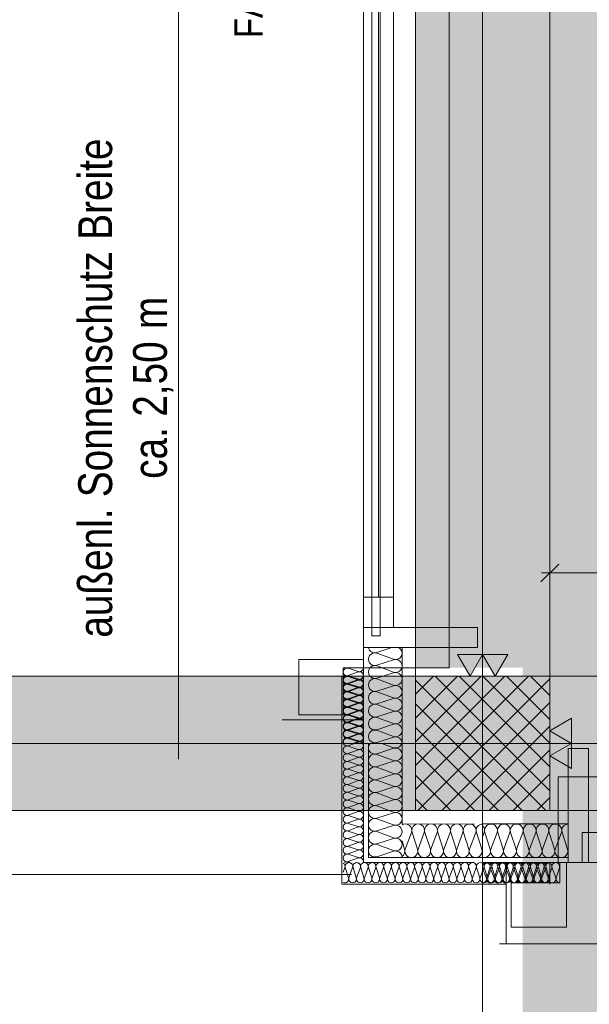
# Model space of a CAD drawing. Extents: x -620 to 300, y 62 to 1162.
# Tile 20 of 256: x 12 to 46, y 204 to 263. Entities that reach past the tile are written whole.
import ezdxf
from ezdxf.lldxf.tags import DXFTag

# ---------------------------------------------------------------- set-up
doc = ezdxf.new("R2010")
doc.units = 0
doc.layers.get('0').update_dxf_attribs({"lineweight": 13})
for name, color, linetype, lineweight, true_color in [('30 -33 Aussenwände- 3 Aussenstützen', 7, 'Continuous', 50, 0x0000dd), ('30 -33 Aussenwände- 7 Fassade_ Elemente', 7, 'Continuous', 9, 0x00aacc), ('30 -34 Innenwände- 2 nichttragend', 7, 'Continuous', 18, 0xff7fe6), ('30 -35 Decken- 1 Konstruktion-Träger- Stahlbeton', 7, 'Continuous', 13, 0x33aa00), ('70 -72 Beschriftung- 1 Beschriftung allgemein', 7, 'Continuous', 9, 0xff6633), ('70 -72 Beschriftung- 2 Beschriftung Bauteile', 7, 'Continuous', 9, 0x9999ff), ('70 -76 Bemaßung- 2 Allgemein', 9, 'Continuous', 5, 0x808080), ('iwb_Layout BA_Markierung', 7, 'Continuous', 9, 0xbadcdc), ('iwb_Schraffur_Unterzug', 7, 'Continuous', 5, 0xffffcc)]:
    doc.layers.add(name, color=color, linetype=linetype, lineweight=lineweight, true_color=true_color)
doc.layers.add('30 -33 Aussenwände- 8 Sonnenschutz', color=7, linetype='Continuous', lineweight=9)
doc.layers.add('70 -71 Achsen- 1 Gebäudeachsen', color=7, linetype='STRICHPUNKT2-A06G94XR8I', lineweight=18)
doc.styles.get("Standard").update_dxf_attribs({"font": 'ARIALN.TTF'})
tags = doc.linetypes.add('fein_strichliert-A06G94XS8I', pattern=[4, 1, -2, 1]).pattern_tags.tags
tags[8:9] = [DXFTag(74, 4), DXFTag(75, 0), DXFTag(340, '0'), DXFTag(46, 0.0), DXFTag(50, 0.0), DXFTag(44, 0.0), DXFTag(45, 0.0)]
tags[6:7] = [DXFTag(74, 4), DXFTag(75, 0), DXFTag(340, '0'), DXFTag(46, 0.0), DXFTag(50, 0.0), DXFTag(44, 0.0), DXFTag(45, 0.0)]
tags[4:5] = [DXFTag(74, 4), DXFTag(75, 0), DXFTag(340, '0'), DXFTag(46, 0.0), DXFTag(50, 0.0), DXFTag(44, 0.0), DXFTag(45, 0.0)]
tags = doc.linetypes.add('STRICHPUNKT2-A06G94XR8I', pattern=[12.7, 6.35, -3.175, 0, -3.175]).pattern_tags.tags
tags[10:11] = [DXFTag(74, 4), DXFTag(75, 0), DXFTag(340, '0'), DXFTag(46, 0.0), DXFTag(50, 0.0), DXFTag(44, 0.0), DXFTag(45, 0.0)]
tags[8:9] = [DXFTag(74, 4), DXFTag(75, 0), DXFTag(340, '0'), DXFTag(46, 0.0), DXFTag(50, 0.0), DXFTag(44, 0.0), DXFTag(45, 0.0)]
tags[6:7] = [DXFTag(74, 4), DXFTag(75, 0), DXFTag(340, '0'), DXFTag(46, 0.0), DXFTag(50, 0.0), DXFTag(44, 0.0), DXFTag(45, 0.0)]
tags[4:5] = [DXFTag(74, 4), DXFTag(75, 0), DXFTag(340, '0'), DXFTag(46, 0.0), DXFTag(50, 0.0), DXFTag(44, 0.0), DXFTag(45, 0.0)]

# ---------------------------------------------------------------- blocks, each defined once
blk = doc.blocks.new('Polygon-A06G94XL8I')
at = {"color": 0, "linetype": 'ByBlock', "lineweight": -2, "ltscale": 0.13}
blk.add_solid([(41.831, 86.61), (41.664, 1083.814), (76.501, 86.518), (76.501, 1083.814)], dxfattribs=at)
blk = doc.blocks.new('Referenz-A06G94XT8I')
at = {"layer": '30 -33 Aussenwände- 3 Aussenstützen', "color": 0, "lineweight": -2}
for p, q in [((35.42, 222.374), (36.5, 223.453)), ((35.42, 220.96), (37.914, 223.453)), ((35.42, 219.546), (39.328, 223.453)), ((35.42, 218.132), (40.742, 223.453)), ((35.42, 216.717), (42.157, 223.453)), ((35.571, 215.453), (43.42, 223.303)), ((36.604, 223.453), (43.42, 216.637)), ((38.018, 223.453), (43.42, 218.051)), ((39.433, 223.453), (43.42, 219.466)), ((40.847, 223.453), (43.42, 220.88)), ((42.261, 223.453), (43.42, 222.294)), ((35.42, 223.223), (43.19, 215.453)), ((35.42, 221.809), (41.776, 215.453)), ((36.985, 215.453), (43.42, 221.889)), ((35.42, 220.395), (40.362, 215.453)), ((38.399, 215.453), (43.42, 220.475)), ((39.42, 220.453), (39.42, 218.453)), ((38.42, 219.453), (40.42, 219.453)), ((35.42, 218.98), (38.947, 215.453)), ((39.813, 215.453), (43.42, 219.06)), ((35.42, 217.566), (37.533, 215.453)), ((41.228, 215.453), (43.42, 217.646)), ((35.42, 216.152), (36.119, 215.453)), ((42.642, 215.453), (43.42, 216.232))]:
    blk.add_line(p, q, dxfattribs=at)
at = {"layer": '30 -33 Aussenwände- 3 Aussenstützen', "color": 0, "linetype": 'Continuous', "lineweight": -2, "ltscale": 0.13}
for p, q in [((43.42, 223.453), (35.42, 223.453)), ((35.42, 223.453), (35.42, 215.453)), ((43.42, 215.453), (43.42, 223.453)), ((35.42, 215.453), (43.42, 215.453))]:
    blk.add_line(p, q, dxfattribs=at)
at = {"layer": '30 -33 Aussenwände- 7 Fassade_ Elemente', "color": 0, "linetype": 'Continuous', "lineweight": -2, "ltscale": 0.13}
for p, q in [((32.32, 226.353), (32.32, 270.753)), ((34.12, 270.753), (34.12, 226.353)), ((33.22, 228.153), (33.22, 269.553)), ((32.32, 226.353), (32.32, 228.153)), ((32.32, 228.153), (34.12, 228.153)), ((34.12, 228.153), (34.12, 226.353)), ((32.32, 225.153), (32.32, 226.353)), ((32.32, 226.353), (39.12, 226.353)), ((34.12, 226.353), (32.32, 226.353)), ((34.12, 226.353), (32.32, 226.353)), ((39.12, 226.353), (39.12, 225.153)), ((32.32, 225.153), (34.62, 225.153)), ((39.12, 225.153), (32.32, 225.153)), ((32.32, 219.453), (32.32, 225.153)), ((34.021, 225.153), (33.12, 224.864)), ((34.62, 225.153), (34.62, 219.453)), ((28.48, 221.153), (28.48, 224.453)), ((28.48, 224.453), (32.32, 224.453)), ((32.32, 224.453), (32.32, 223.953)), ((33.12, 224.827), (34.12, 224.457)), ((32.32, 223.953), (31.12, 223.953)), ((31.12, 223.953), (31.12, 221.153)), ((32.02, 223.732), (31.42, 223.924)), ((34.12, 224.419), (33.12, 224.098)), ((33.12, 224.06), (34.12, 223.691)), ((31.04, 211.073), (31.04, 223.453)), ((31.04, 223.453), (32.32, 223.453)), ((31.04, 223.453), (32.32, 223.453)), ((31.42, 223.487), (32.02, 223.709)), ((32.021, 223.272), (31.42, 223.464)), ((32.02, 223.232), (31.42, 223.424)), ((34.12, 223.653), (33.12, 223.332)), ((33.12, 223.294), (34.12, 222.925)), ((31.42, 222.987), (32.02, 223.209)), ((32.02, 222.772), (31.42, 222.965)), ((32.02, 222.772), (31.42, 222.965)), ((31.42, 222.528), (32.02, 222.75)), ((31.42, 222.528), (32.02, 222.75)), ((31.421, 223.027), (32.021, 223.249)), ((32.021, 222.812), (31.421, 223.005)), ((31.421, 222.568), (32.021, 222.79)), ((34.12, 222.887), (33.12, 222.566)), ((32.02, 222.312), (31.42, 222.505)), ((31.42, 222.068), (32.02, 222.29)), ((32.021, 222.353), (31.421, 222.545)), ((31.422, 222.108), (32.021, 222.33)), ((33.12, 222.528), (34.12, 222.159)), ((34.12, 222.121), (33.12, 221.8)), ((32.02, 221.853), (31.42, 222.046)), ((31.42, 221.608), (32.02, 221.83)), ((32.02, 221.393), (31.42, 221.586)), ((32.022, 221.893), (31.422, 222.085)), ((31.422, 221.648), (32.022, 221.871)), ((32.022, 221.433), (31.422, 221.626)), ((33.12, 221.762), (34.12, 221.393)), ((31.12, 221.153), (28.48, 221.153)), ((31.42, 221.149), (32.02, 221.371)), ((32.02, 220.934), (31.42, 221.126)), ((31.422, 221.189), (32.022, 221.411)), ((32.022, 220.974), (31.422, 221.166)), ((31.423, 220.729), (32.022, 220.951)), ((34.12, 221.355), (33.12, 221.034)), ((33.12, 220.996), (34.12, 220.627)), ((32.32, 220.853), (27.48, 220.853)), ((31.42, 220.689), (32.02, 220.911)), ((32.02, 220.474), (31.42, 220.667)), ((31.42, 220.23), (32.02, 220.451)), ((32.023, 220.514), (31.423, 220.707)), ((31.423, 220.269), (32.023, 220.492)), ((34.12, 220.589), (33.12, 220.268)), ((39.42, 218.453), (39.42, 220.453)), ((39.42, 218.453), (39.42, 220.453)), ((32.02, 220.014), (31.42, 220.207)), ((31.42, 219.77), (32.02, 219.992)), ((32.023, 220.055), (31.423, 220.247)), ((31.423, 219.81), (32.023, 220.032)), ((32.023, 219.595), (31.423, 219.787)), ((33.12, 220.23), (34.12, 219.861)), ((34.12, 219.823), (33.12, 219.502)), ((32.02, 219.555), (31.42, 219.747)), ((31.42, 219.31), (32.02, 219.532)), ((32.02, 219.095), (31.42, 219.288)), ((32.023, 219.572), (31.702, 219.453)), ((32.32, 212.358), (32.32, 219.453)), ((32.62, 212.658), (32.62, 219.453)), ((34.12, 219.196), (33.425, 219.453)), ((34.62, 214.657), (34.62, 219.453)), ((38.42, 219.453), (40.42, 219.453)), ((38.42, 219.453), (40.42, 219.453)), ((31.42, 218.851), (32.02, 219.072)), ((32.02, 218.635), (31.42, 218.828)), ((31.42, 218.391), (32.02, 218.613)), ((34.12, 219.159), (33.12, 218.837)), ((33.12, 218.8), (34.12, 218.43)), ((44.52, 212.353), (44.52, 219.153)), ((44.52, 219.153), (45.72, 219.153)), ((45.72, 219.153), (45.72, 212.353)), ((32.02, 218.176), (31.42, 218.369)), ((31.42, 217.931), (32.02, 218.153)), ((34.12, 218.393), (33.12, 218.071)), ((34.12, 218.393), (33.12, 218.071)), ((33.12, 218.034), (34.12, 217.664)), ((33.12, 218.034), (34.12, 217.664)), ((32.02, 217.716), (31.42, 217.909)), ((31.42, 217.472), (32.02, 217.694)), ((32.02, 217.256), (31.42, 217.449)), ((34.12, 217.627), (33.12, 217.305)), ((34.12, 217.627), (33.12, 217.305)), ((31.42, 217.012), (32.02, 217.234)), ((32.02, 216.797), (31.42, 216.99)), ((33.12, 217.268), (34.12, 216.898)), ((34.12, 216.861), (33.12, 216.539)), ((31.42, 216.553), (32.02, 216.774)), ((32.02, 216.337), (31.42, 216.53)), ((31.42, 216.093), (32.02, 216.315)), ((33.12, 216.502), (34.12, 216.132)), ((32.02, 215.878), (31.42, 216.07)), ((31.42, 215.633), (32.02, 215.855)), ((34.12, 216.095), (33.12, 215.773)), ((33.12, 215.736), (34.12, 215.366)), ((32.02, 215.418), (31.42, 215.611)), ((31.42, 215.174), (32.02, 215.395)), ((32.02, 214.958), (31.42, 215.151)), ((34.12, 215.328), (33.12, 215.007)), ((31.42, 214.714), (32.02, 214.936)), ((32.02, 214.499), (31.42, 214.691)), ((33.12, 214.97), (34.12, 214.6)), ((34.12, 214.562), (33.12, 214.241)), ((38.92, 214.653), (34.62, 214.657)), ((44.52, 214.657), (39.42, 214.657)), ((44.52, 212.353), (44.52, 214.657)), ((31.42, 214.254), (32.02, 214.476)), ((32.02, 214.039), (31.42, 214.232)), ((31.42, 213.795), (32.02, 214.017)), ((33.12, 214.204), (34.12, 213.834)), ((33.12, 214.204), (34.12, 213.834)), ((34.813, 213.157), (35.183, 214.156)), ((35.221, 214.156), (35.542, 213.156)), ((35.579, 213.156), (35.949, 214.156)), ((35.987, 214.156), (36.308, 213.155)), ((35.987, 214.156), (36.308, 213.155)), ((36.345, 213.155), (36.716, 214.155)), ((36.345, 213.155), (36.716, 214.155)), ((36.753, 214.155), (37.074, 213.155)), ((36.753, 214.155), (37.074, 213.155)), ((37.111, 213.155), (37.482, 214.155)), ((37.519, 214.155), (37.84, 213.154)), ((37.877, 213.154), (38.248, 214.154)), ((37.877, 213.154), (38.248, 214.154)), ((38.285, 214.154), (38.606, 213.154)), ((38.285, 214.154), (38.606, 213.154)), ((38.643, 213.154), (39.014, 214.153)), ((39.051, 214.153), (39.372, 213.153)), ((39.517, 214.153), (39.42, 213.892)), ((39.554, 214.153), (39.876, 213.153)), ((39.913, 213.153), (40.283, 214.153)), ((40.321, 214.153), (40.642, 213.153)), ((40.679, 213.153), (41.049, 214.153)), ((41.087, 214.153), (41.408, 213.153)), ((41.445, 213.153), (41.815, 214.153)), ((41.853, 214.153), (42.174, 213.153)), ((42.212, 213.153), (42.581, 214.153)), ((42.619, 214.153), (42.94, 213.153)), ((42.978, 213.153), (43.347, 214.153)), ((43.385, 214.153), (43.706, 213.153)), ((43.744, 213.153), (44.113, 214.153)), ((44.151, 214.153), (44.472, 213.153)), ((45.347, 212.353), (45.347, 214.153)), ((45.347, 214.153), (47.15, 214.153)), ((32.02, 213.579), (31.42, 213.772)), ((32.02, 213.579), (31.42, 213.772)), ((31.42, 213.335), (32.02, 213.557)), ((31.42, 213.335), (32.02, 213.557)), ((34.12, 213.796), (33.12, 213.475)), ((34.12, 213.796), (33.12, 213.475)), ((33.12, 213.437), (34.12, 213.068)), ((34.62, 213.643), (34.775, 213.157)), ((32.02, 213.12), (31.42, 213.313)), ((32.02, 213.12), (31.42, 213.313)), ((31.42, 212.875), (32.02, 213.097)), ((32.02, 212.66), (31.42, 212.853)), ((34.12, 213.03), (33.12, 212.709)), ((31.42, 212.416), (32.02, 212.638)), ((31.544, 212.353), (31.42, 212.393)), ((38.919, 212.353), (32.32, 212.358)), ((38.919, 212.653), (32.62, 212.658)), ((38.92, 212.653), (44.52, 212.653)), ((39.42, 212.353), (44.52, 212.353)), ((40.82, 212.353), (40.82, 207.513)), ((43.417, 212.357), (43.417, 211.077)), ((44.02, 212.353), (44.02, 211.153)), ((44.42, 212.353), (44.02, 212.353)), ((44.42, 208.513), (44.42, 212.353)), ((45.72, 212.353), (44.52, 212.353)), ((47.15, 212.353), (45.347, 212.353)), ((31.222, 212.057), (31.12, 211.781)), ((31.245, 212.057), (31.438, 211.457)), ((31.46, 211.457), (31.682, 212.057)), ((31.705, 212.057), (31.897, 211.457)), ((31.705, 212.057), (31.897, 211.457)), ((31.92, 211.457), (32.142, 212.057)), ((31.92, 211.457), (32.142, 212.057)), ((32.164, 212.057), (32.357, 211.457)), ((32.164, 212.057), (32.357, 211.457)), ((32.38, 211.457), (32.601, 212.057)), ((32.624, 212.057), (32.817, 211.457)), ((32.839, 211.457), (33.061, 212.057)), ((33.083, 212.057), (33.276, 211.457)), ((33.299, 211.457), (33.521, 212.057)), ((33.543, 212.057), (33.736, 211.457)), ((33.758, 211.457), (33.98, 212.057)), ((34.003, 212.057), (34.196, 211.457)), ((34.218, 211.457), (34.44, 212.057)), ((34.462, 212.057), (34.655, 211.457)), ((34.678, 211.457), (34.899, 212.057)), ((34.922, 212.057), (35.115, 211.457)), ((35.137, 211.457), (35.359, 212.057)), ((35.382, 212.057), (35.574, 211.457)), ((35.597, 211.457), (35.819, 212.057)), ((35.841, 212.057), (36.034, 211.457)), ((36.057, 211.457), (36.278, 212.057)), ((36.301, 212.057), (36.494, 211.457)), ((36.516, 211.457), (36.738, 212.057)), ((36.761, 212.057), (36.953, 211.457)), ((36.976, 211.457), (37.198, 212.057)), ((37.22, 212.057), (37.413, 211.457)), ((37.435, 211.457), (37.657, 212.057)), ((37.68, 212.057), (37.873, 211.457)), ((37.895, 211.457), (38.117, 212.057)), ((38.139, 212.057), (38.332, 211.457)), ((38.355, 211.457), (38.577, 212.057)), ((38.599, 212.057), (38.792, 211.457)), ((38.814, 211.457), (39.036, 212.057)), ((39.059, 212.057), (39.252, 211.457)), ((39.274, 211.457), (39.496, 212.057)), ((39.639, 211.45), (39.42, 212.041)), ((39.518, 212.057), (39.711, 211.457)), ((39.662, 211.45), (39.854, 212.05)), ((39.734, 211.457), (39.955, 212.057)), ((39.877, 212.05), (40.099, 211.45)), ((39.978, 212.057), (40.171, 211.457)), ((40.121, 211.45), (40.314, 212.051)), ((40.193, 211.457), (40.415, 212.057)), ((40.336, 212.051), (40.558, 211.451)), ((40.438, 212.057), (40.63, 211.457)), ((40.581, 211.451), (40.773, 212.051)), ((40.653, 211.457), (40.875, 212.057)), ((40.796, 212.051), (41.018, 211.451)), ((40.897, 212.057), (41.09, 211.457)), ((41.041, 211.451), (41.233, 212.051)), ((41.113, 211.457), (41.334, 212.057)), ((41.255, 212.051), (41.478, 211.451)), ((41.357, 212.057), (41.55, 211.457)), ((41.5, 211.451), (41.693, 212.052)), ((41.572, 211.457), (41.794, 212.057)), ((41.715, 212.052), (41.937, 211.452)), ((41.816, 212.057), (42.009, 211.457)), ((41.96, 211.452), (42.152, 212.052)), ((42.032, 211.457), (42.254, 212.057)), ((42.175, 212.052), (42.397, 211.452)), ((42.276, 212.057), (42.469, 211.457)), ((42.42, 211.452), (42.612, 212.052)), ((42.491, 211.457), (42.713, 212.057)), ((42.491, 211.457), (42.713, 212.057)), ((42.634, 212.052), (42.857, 211.453)), ((42.736, 212.057), (42.929, 211.457)), ((42.736, 212.057), (42.929, 211.457)), ((42.879, 211.453), (43.072, 212.053)), ((42.951, 211.457), (43.173, 212.057)), ((43.094, 212.053), (43.316, 211.453)), ((43.195, 212.057), (43.388, 211.457)), ((43.339, 211.453), (43.531, 212.053)), ((43.554, 212.053), (43.776, 211.453)), ((43.798, 211.453), (43.991, 212.053)), ((40.82, 211.073), (31.04, 211.073)), ((44.02, 211.153), (41.12, 211.153)), ((41.12, 211.153), (41.12, 208.513)), ((41.12, 208.513), (44.42, 208.513))]:
    blk.add_line(p, q, dxfattribs=at)
at = {"layer": '30 -33 Aussenwände- 7 Fassade_ Elemente', "color": 0, "linetype": 'fein_strichliert-A06G94XS8I', "lineweight": -2, "ltscale": 0.13}
for p, q in [((-447.78, 211.653), (31.62, 211.653)), ((76.501, 207.513), (40.42, 207.513))]:
    blk.add_line(p, q, dxfattribs=at)
at = {"layer": '30 -33 Aussenwände- 7 Fassade_ Elemente', "color": 0, "linetype": 'Continuous', "lineweight": -2, "ltscale": 0.13}
for centre, major_axis, end_param in [((33.003, 225.228), (-0.375, -0.075), 1.685713), ((34.238, 224.821), (0.35, -0.154), 1.467045), ((33.003, 224.462), (-0.31, 0.225), 1.255075), ((33.003, 224.462), (0.117, 0.364), 1.255075), ((34.238, 224.821), (-0.117, -0.364), 1.467045), ((34.238, 224.055), (0.31, 0.225), 1.254884), ((31.35, 223.705), (0.07, 0.219), 3.765224), ((32.09, 223.95), (-0.07, -0.219), 1.896254), ((33.003, 223.696), (0.117, 0.364), 3.765224), ((33.003, 223.696), (-0.31, 0.225), 1.255075), ((33.003, 224.462), (-0.31, -0.225), 1.255075), ((33.003, 223.696), (0.117, 0.364), 1.255075), ((34.238, 224.055), (0.31, -0.225), 1.254884), ((31.35, 223.246), (0.07, 0.219), 3.765224), ((31.35, 223.206), (0.07, 0.219), 3.765224), ((32.091, 223.491), (-0.07, -0.219), 3.764652), ((32.091, 223.45), (-0.07, -0.219), 1.896254), ((32.091, 223.031), (-0.07, -0.219), 3.764652), ((33.003, 222.93), (0.117, 0.364), 3.765224), ((33.003, 223.696), (-0.31, -0.225), 1.255075), ((33.003, 222.93), (0.117, 0.364), 1.255075), ((34.238, 224.055), (-0.117, -0.364), 1.254884), ((34.238, 223.289), (-0.117, -0.364), 3.764652), ((34.238, 223.289), (0.31, 0.225), 1.254884), ((34.238, 223.289), (0.31, -0.225), 1.254884), ((31.351, 222.786), (0.07, 0.219), 3.765224), ((31.35, 222.746), (0.07, 0.219), 3.765224), ((31.35, 222.746), (0.07, 0.219), 3.765224), ((32.091, 222.991), (-0.07, -0.219), 3.764652), ((32.091, 222.991), (-0.07, -0.219), 3.764652), ((32.091, 222.531), (-0.07, -0.219), 3.764652), ((32.091, 222.531), (-0.07, -0.219), 3.764652), ((32.092, 222.571), (-0.07, -0.219), 3.764652), ((33.003, 222.93), (-0.31, 0.225), 1.255075), ((33.003, 222.93), (-0.31, -0.225), 1.255075), ((34.238, 223.289), (-0.117, -0.364), 1.254884), ((34.238, 222.523), (0.31, 0.225), 1.254884), ((34.238, 222.523), (-0.117, -0.364), 3.764652), ((34.238, 222.523), (0.31, -0.225), 1.254884), ((31.35, 222.287), (0.07, 0.219), 3.765224), ((31.351, 222.326), (0.07, 0.219), 3.765224), ((31.351, 221.867), (0.07, 0.219), 3.765224), ((32.091, 222.071), (-0.07, -0.219), 3.764652), ((32.092, 222.112), (-0.07, -0.219), 3.764652), ((33.003, 222.164), (0.117, 0.364), 3.765224), ((34.238, 222.523), (-0.117, -0.364), 1.254884), ((34.238, 221.757), (-0.117, -0.364), 3.764652), ((31.35, 221.827), (0.07, 0.219), 3.765224), ((31.35, 221.367), (0.07, 0.219), 3.765224), ((31.352, 221.407), (0.07, 0.219), 3.765224), ((32.091, 221.612), (-0.07, -0.219), 3.764652), ((32.092, 221.652), (-0.07, -0.219), 3.764652), ((33.003, 221.398), (0.117, 0.364), 3.765224), ((31.35, 220.908), (0.07, 0.219), 3.765224), ((31.352, 220.948), (0.07, 0.219), 3.765224), ((32.091, 221.152), (-0.07, -0.219), 3.764652), ((32.091, 220.692), (-0.07, -0.219), 3.764652), ((32.093, 221.192), (-0.07, -0.219), 3.764652), ((32.093, 220.733), (-0.07, -0.219), 3.764652), ((32.093, 220.733), (0.186, 0.135), 1.254884), ((33.003, 220.632), (0.117, 0.364), 3.765224), ((34.238, 220.991), (-0.117, -0.364), 3.764652), ((31.35, 220.448), (0.07, 0.219), 3.765224), ((31.352, 220.488), (0.07, 0.219), 3.765224), ((31.352, 220.488), (-0.186, 0.135), 1.255075), ((31.352, 220.488), (0.07, 0.219), 1.255075), ((31.352, 220.488), (-0.186, -0.135), 1.255075), ((32.091, 220.233), (-0.07, -0.219), 3.764652), ((32.093, 220.733), (-0.07, -0.219), 1.254884), ((32.093, 220.273), (-0.07, -0.219), 3.764652), ((32.093, 220.273), (0.186, 0.135), 1.254884), ((32.093, 220.733), (0.186, -0.135), 1.254884), ((32.093, 220.273), (0.186, -0.135), 1.254884), ((34.238, 220.225), (-0.117, -0.364), 3.764652), ((31.35, 219.989), (0.07, 0.219), 3.765224), ((31.35, 219.529), (0.07, 0.219), 3.765224), ((31.353, 219.569), (0.07, 0.219), 2.411197), ((31.353, 220.028), (0.07, 0.219), 3.765224), ((31.353, 220.028), (-0.186, 0.135), 1.255075), ((31.353, 220.028), (0.07, 0.219), 1.255075), ((31.353, 220.028), (-0.186, -0.135), 1.255075), ((32.091, 219.773), (-0.07, -0.219), 3.764652), ((32.093, 220.273), (-0.07, -0.219), 1.254884), ((32.094, 219.814), (0.186, 0.135), 1.254884), ((32.094, 219.814), (0.186, -0.135), 1.254884), ((33.003, 219.866), (0.117, 0.364), 3.765224), ((34.238, 219.459), (0.383, -0.005), 1.896254), ((31.35, 219.069), (0.07, 0.219), 3.765224), ((32.091, 219.314), (-0.07, -0.219), 3.764652), ((32.094, 219.814), (-0.07, -0.219), 1.254884), ((32.094, 219.354), (0.207, 0.1), 1.434048), ((33.003, 219.202), (-0.288, 0.252), 2.600578), ((34.238, 219.561), (-0.117, -0.364), 1.598679), ((34.238, 218.794), (0.31, 0.225), 1.254884), ((31.35, 218.61), (0.07, 0.219), 3.765224), ((32.091, 218.854), (-0.07, -0.219), 3.764652), ((32.091, 218.394), (-0.07, -0.219), 3.764652), ((33.003, 218.436), (0.117, 0.364), 3.765224), ((33.003, 218.436), (-0.31, 0.225), 1.255075), ((33.003, 218.436), (0.117, 0.364), 1.255075), ((34.238, 218.794), (0.31, -0.225), 1.254884), ((31.35, 218.15), (0.07, 0.219), 3.765224), ((32.091, 217.935), (-0.07, -0.219), 3.764652), ((33.003, 217.67), (0.117, 0.364), 3.765224), ((33.003, 218.436), (-0.31, -0.225), 1.255075), ((33.003, 217.67), (0.117, 0.364), 1.255075), ((34.238, 218.794), (-0.117, -0.364), 1.254884), ((34.238, 218.028), (-0.117, -0.364), 3.764652), ((34.238, 218.028), (0.31, 0.225), 1.254884), ((34.238, 218.028), (0.31, -0.225), 1.254884), ((31.35, 217.69), (0.07, 0.219), 3.765224), ((31.35, 217.231), (0.07, 0.219), 3.765224), ((32.091, 217.475), (-0.07, -0.219), 3.764652), ((33.003, 217.67), (-0.31, 0.225), 1.255075), ((33.003, 217.67), (-0.31, -0.225), 1.255075), ((34.238, 218.028), (-0.117, -0.364), 1.254884), ((34.238, 217.262), (-0.117, -0.364), 3.764652), ((34.238, 217.262), (0.31, 0.225), 1.254884), ((34.238, 217.262), (0.31, -0.225), 1.254884), ((31.35, 216.771), (0.07, 0.219), 3.765224), ((32.091, 217.015), (-0.07, -0.219), 3.764652), ((33.003, 216.903), (0.117, 0.364), 3.765224), ((34.238, 217.262), (-0.117, -0.364), 1.254884), ((34.238, 216.496), (-0.117, -0.364), 3.764652), ((31.35, 216.311), (0.07, 0.219), 3.765224), ((32.091, 216.556), (-0.07, -0.219), 3.764652), ((32.091, 216.096), (-0.07, -0.219), 3.764652), ((33.003, 216.137), (0.117, 0.364), 3.765224), ((31.35, 215.852), (0.07, 0.219), 3.765224), ((32.091, 215.636), (-0.07, -0.219), 3.764652), ((33.003, 215.371), (0.117, 0.364), 3.765224), ((34.238, 215.73), (-0.117, -0.364), 3.764652), ((31.35, 215.392), (0.07, 0.219), 3.765224), ((31.35, 214.933), (0.07, 0.219), 3.765224), ((32.091, 215.177), (-0.07, -0.219), 3.764652), ((34.238, 214.964), (-0.117, -0.364), 3.764652), ((31.35, 214.473), (0.07, 0.219), 3.765224), ((32.091, 214.717), (-0.07, -0.219), 3.764652), ((32.091, 214.258), (-0.07, -0.219), 3.764652), ((33.003, 214.605), (0.117, 0.364), 3.765224), ((34.238, 214.198), (-0.117, -0.364), 3.764652), ((34.238, 214.198), (-0.117, -0.364), 3.764652), ((34.819, 214.274), (0.364, -0.118), 2.429518), ((35.585, 214.273), (-0.224, 0.31), 1.254884), ((35.585, 214.273), (0.225, 0.31), 1.254884), ((35.585, 214.273), (0.364, -0.118), 1.254884), ((36.351, 214.273), (0.364, -0.118), 3.764652), ((36.351, 214.273), (-0.224, 0.31), 1.254884), ((36.351, 214.273), (0.225, 0.31), 1.254884), ((36.351, 214.273), (0.364, -0.118), 1.254884), ((37.117, 214.272), (0.364, -0.118), 3.764652), ((37.117, 214.272), (-0.224, 0.31), 1.254884), ((37.117, 214.272), (0.225, 0.31), 1.254884), ((37.117, 214.272), (0.364, -0.118), 1.254884), ((37.883, 214.272), (0.364, -0.118), 3.764652), ((37.883, 214.272), (0.364, -0.118), 3.764652), ((38.65, 214.271), (0.364, -0.118), 3.764652), ((38.65, 214.271), (0.364, -0.118), 3.764652), ((39.416, 214.27), (0.006, 0.383), 1.896254), ((39.153, 214.271), (0.364, -0.117), 1.107603), ((39.919, 214.271), (-0.225, 0.31), 1.254884), ((39.919, 214.271), (0.225, 0.31), 1.254884), ((39.919, 214.271), (0.364, -0.117), 1.254884), ((40.685, 214.271), (0.364, -0.117), 3.764652), ((40.685, 214.271), (-0.225, 0.31), 1.254884), ((40.685, 214.271), (0.225, 0.31), 1.254884), ((40.685, 214.271), (0.364, -0.117), 1.254884), ((41.451, 214.271), (0.364, -0.117), 3.764652), ((41.451, 214.271), (-0.225, 0.31), 1.254884), ((41.451, 214.271), (0.225, 0.31), 1.254884), ((41.451, 214.271), (0.364, -0.117), 1.254884), ((42.217, 214.271), (0.364, -0.117), 3.764652), ((42.983, 214.271), (0.364, -0.117), 3.764652), ((43.749, 214.271), (0.364, -0.117), 3.764652), ((44.515, 214.271), (0.005, 0.383), 1.896254), ((31.35, 214.013), (0.07, 0.219), 3.765224), ((32.091, 213.798), (-0.07, -0.219), 3.764652), ((32.091, 213.798), (0.186, 0.135), 1.254884), ((32.091, 213.798), (0.186, -0.135), 1.254884), ((33.003, 213.839), (0.117, 0.364), 3.765224), ((33.003, 213.839), (0.117, 0.364), 3.765224), ((31.35, 213.554), (0.07, 0.219), 3.765224), ((31.35, 213.554), (-0.186, 0.135), 1.255075), ((31.35, 213.094), (0.07, 0.219), 3.765224), ((31.35, 213.554), (0.07, 0.219), 1.255075), ((31.35, 213.554), (-0.186, -0.135), 1.255075), ((31.35, 213.094), (0.07, 0.219), 1.255075), ((32.091, 213.798), (-0.07, -0.219), 1.254884), ((32.091, 213.338), (-0.07, -0.219), 3.764652), ((32.091, 213.338), (0.186, 0.135), 1.254884), ((32.091, 213.338), (0.186, -0.135), 1.254884), ((33.003, 213.073), (0.117, 0.364), 3.765224), ((34.238, 213.432), (-0.117, -0.364), 3.764652), ((34.238, 213.432), (-0.117, -0.364), 3.764652), ((31.35, 213.094), (-0.186, 0.135), 1.255075), ((31.35, 212.634), (-0.186, 0.135), 1.255075), ((31.35, 213.094), (-0.186, -0.135), 1.255075), ((31.35, 212.634), (0.07, 0.219), 1.255075), ((32.091, 213.338), (-0.07, -0.219), 1.254884), ((32.091, 212.879), (0.186, 0.135), 1.254884), ((32.091, 212.879), (-0.07, -0.219), 1.254884), ((32.091, 212.879), (0.186, -0.135), 1.254884), ((34.238, 212.666), (0.383, -0.005), 1.896254), ((34.411, 213.039), (0.208, -0.321), 1.307885), ((35.177, 213.039), (-0.364, 0.118), 1.255075), ((35.177, 213.039), (-0.225, -0.31), 1.255075), ((35.177, 213.039), (0.224, -0.31), 1.255075), ((35.943, 213.038), (-0.364, 0.118), 3.765224), ((35.943, 213.038), (-0.364, 0.118), 1.255075), ((35.943, 213.038), (-0.225, -0.31), 1.255075), ((35.943, 213.038), (0.224, -0.31), 1.255075), ((36.709, 213.038), (-0.364, 0.118), 3.765224), ((36.709, 213.038), (-0.364, 0.118), 1.255075), ((36.709, 213.038), (0.224, -0.31), 1.255075), ((37.475, 213.037), (-0.364, 0.118), 3.765224), ((38.241, 213.037), (-0.364, 0.118), 3.765224), ((38.241, 213.037), (-0.364, 0.118), 3.765224), ((39.007, 213.036), (-0.364, 0.118), 3.765224), ((39.512, 213.036), (-0.091, -0.372), 2.123158), ((40.278, 213.036), (-0.364, 0.117), 3.765224), ((40.278, 213.036), (-0.364, 0.117), 1.255075), ((40.278, 213.036), (0.225, -0.31), 1.255075), ((41.044, 213.036), (-0.364, 0.117), 1.255075), ((41.044, 213.036), (-0.364, 0.117), 3.765224), ((41.044, 213.036), (0.225, -0.31), 1.255075), ((41.81, 213.036), (-0.364, 0.117), 3.765224), ((42.576, 213.036), (-0.364, 0.117), 3.765224), ((43.342, 213.036), (-0.364, 0.117), 3.765224), ((44.108, 213.036), (-0.364, 0.117), 3.765224), ((31.004, 212.127), (0.219, -0.07), 1.349822), ((31.35, 212.634), (-0.186, -0.135), 1.255075), ((31.35, 212.175), (0.07, 0.219), 0.990893), ((31.463, 212.127), (-0.135, 0.186), 1.254884), ((31.463, 212.127), (0.135, 0.186), 1.254884), ((31.463, 212.127), (0.219, -0.07), 1.254884), ((31.923, 212.127), (0.219, -0.07), 3.764652), ((31.923, 212.127), (-0.135, 0.186), 1.254884), ((31.923, 212.127), (0.135, 0.186), 1.254884), ((32.091, 212.419), (0.22, -0.066), 2.172087), ((31.923, 212.127), (0.219, -0.07), 1.254884), ((32.383, 212.127), (0.219, -0.07), 3.764652), ((32.383, 212.127), (-0.135, 0.186), 1.254884), ((32.383, 212.127), (0.135, 0.186), 1.254884), ((32.383, 212.127), (0.219, -0.07), 1.254884), ((32.842, 212.127), (0.219, -0.07), 3.764652), ((33.302, 212.127), (0.219, -0.07), 3.764652), ((33.762, 212.127), (0.219, -0.07), 3.764652), ((34.221, 212.127), (0.219, -0.07), 3.764652), ((34.681, 212.127), (0.219, -0.07), 3.764652), ((35.141, 212.127), (0.219, -0.07), 3.764652), ((35.6, 212.127), (0.219, -0.07), 3.764652), ((36.06, 212.127), (0.219, -0.07), 3.764652), ((36.519, 212.127), (0.219, -0.07), 3.764652), ((36.709, 213.038), (-0.225, -0.31), 1.255075), ((36.979, 212.127), (0.219, -0.07), 3.764652), ((37.439, 212.127), (0.219, -0.07), 3.764652), ((37.898, 212.127), (0.219, -0.07), 3.764652), ((38.358, 212.127), (0.219, -0.07), 3.764652), ((38.818, 212.127), (0.219, -0.07), 3.764652), ((39.277, 212.127), (0.219, -0.07), 3.764652), ((39.635, 212.121), (0.075, 0.217), 1.549409), ((39.737, 212.127), (0.219, -0.07), 3.764652), ((39.635, 212.121), (0.219, -0.07), 1.549409), ((40.095, 212.121), (0.219, -0.07), 3.765224), ((40.095, 212.121), (-0.135, 0.186), 1.255075), ((40.197, 212.127), (0.219, -0.07), 3.764652), ((40.095, 212.121), (0.135, 0.186), 1.255075), ((40.278, 213.036), (-0.225, -0.31), 1.255075), ((40.095, 212.121), (0.219, -0.07), 1.255075), ((40.555, 212.121), (0.219, -0.07), 3.765224), ((40.555, 212.121), (-0.135, 0.186), 1.255075), ((40.656, 212.127), (0.219, -0.07), 3.764652), ((40.555, 212.121), (0.135, 0.186), 1.255075), ((40.555, 212.121), (0.219, -0.07), 1.255075), ((41.014, 212.122), (0.219, -0.07), 3.765224), ((41.044, 213.036), (-0.225, -0.31), 1.255075), ((41.116, 212.127), (0.219, -0.07), 3.764652), ((41.474, 212.122), (0.219, -0.07), 3.765224), ((41.575, 212.127), (0.219, -0.07), 3.764652), ((41.934, 212.122), (0.219, -0.07), 3.765224), ((42.035, 212.127), (0.219, -0.07), 3.764652), ((42.393, 212.123), (0.219, -0.07), 3.765224), ((42.495, 212.127), (0.219, -0.07), 3.764652), ((42.495, 212.127), (0.219, -0.07), 3.764652), ((42.853, 212.123), (0.219, -0.07), 3.765224), ((42.954, 212.127), (0.219, -0.07), 3.764652), ((42.954, 212.127), (0.219, -0.07), 3.764652), ((43.313, 212.123), (0.219, -0.07), 3.765224), ((43.414, 212.127), (0.003, 0.23), 1.896254), ((43.772, 212.124), (0.219, -0.07), 3.765224), ((31.219, 211.386), (-0.099, -0.207), 2.32715), ((31.679, 211.386), (-0.219, 0.07), 3.765224), ((31.679, 211.386), (-0.219, 0.07), 1.255075), ((31.679, 211.386), (-0.135, -0.186), 1.255075), ((31.679, 211.386), (0.135, -0.186), 1.255075), ((32.138, 211.386), (-0.219, 0.07), 3.765224), ((32.138, 211.386), (-0.219, 0.07), 1.255075), ((32.138, 211.386), (-0.135, -0.186), 1.255075), ((32.138, 211.386), (0.135, -0.186), 1.255075), ((32.598, 211.386), (-0.219, 0.07), 3.765224), ((33.058, 211.386), (-0.219, 0.07), 3.765224), ((33.517, 211.386), (-0.219, 0.07), 3.765224), ((33.977, 211.386), (-0.219, 0.07), 3.765224), ((34.437, 211.386), (-0.219, 0.07), 3.765224), ((34.896, 211.386), (-0.219, 0.07), 3.765224), ((35.356, 211.386), (-0.219, 0.07), 3.765224), ((35.816, 211.386), (-0.219, 0.07), 3.765224), ((36.275, 211.386), (-0.219, 0.07), 3.765224), ((36.735, 211.386), (-0.219, 0.07), 3.765224), ((37.194, 211.386), (-0.219, 0.07), 3.765224), ((37.654, 211.386), (-0.219, 0.07), 3.765224), ((38.114, 211.386), (-0.219, 0.07), 3.765224), ((38.573, 211.386), (-0.219, 0.07), 3.765224), ((39.033, 211.386), (-0.219, 0.07), 3.765224), ((39.493, 211.386), (-0.219, 0.07), 3.765224), ((39.421, 211.38), (0, -0.23), 1.882428), ((39.88, 211.38), (-0.219, 0.07), 1.254884), ((39.952, 211.386), (-0.219, 0.07), 3.765224), ((39.88, 211.38), (-0.135, -0.186), 1.254884), ((39.88, 211.38), (0.135, -0.186), 1.254884), ((40.34, 211.38), (-0.219, 0.07), 3.764652), ((40.34, 211.38), (-0.219, 0.07), 1.254884), ((40.412, 211.386), (-0.219, 0.07), 3.765224), ((40.34, 211.38), (-0.135, -0.186), 1.254884), ((40.34, 211.38), (0.135, -0.186), 1.254884), ((40.8, 211.381), (-0.219, 0.07), 1.254884), ((40.8, 211.381), (-0.219, 0.07), 3.764652), ((40.871, 211.386), (-0.219, 0.07), 3.765224), ((40.8, 211.381), (-0.135, -0.186), 1.254884), ((40.8, 211.381), (0.135, -0.186), 1.254884), ((41.259, 211.381), (-0.219, 0.07), 3.764652), ((41.331, 211.386), (-0.219, 0.07), 3.765224), ((41.719, 211.381), (-0.219, 0.07), 3.764652), ((41.791, 211.386), (-0.219, 0.07), 3.765224), ((42.179, 211.382), (-0.219, 0.07), 3.764652), ((42.25, 211.386), (-0.219, 0.07), 3.765224), ((42.638, 211.382), (-0.219, 0.07), 3.764652), ((42.71, 211.386), (-0.219, 0.07), 3.765224), ((42.71, 211.386), (-0.219, 0.07), 3.765224), ((43.098, 211.382), (-0.219, 0.07), 3.764652), ((43.17, 211.386), (-0.219, 0.07), 3.765224), ((43.557, 211.383), (-0.219, 0.07), 3.764652), ((44.017, 211.383), (-0.219, 0.07), 1.896254)]:
    blk.add_ellipse(centre, major_axis=major_axis, ratio=1, start_param=0, end_param=end_param, dxfattribs=at)
at = {"layer": '30 -33 Aussenwände- 8 Sonnenschutz', "color": 0, "linetype": 'Continuous', "lineweight": -2, "ltscale": 0.13}
blk.add_line((21.315, 265.513), (21.315, 218.513), dxfattribs=at)
at = {"layer": '30 -34 Innenwände- 2 nichttragend', "color": 0, "lineweight": -2}
for p, q in [((32.32, 319.953), (32.32, 223.953)), ((37.42, 223.953), (37.42, 319.953)), ((32.82, 271.253), (32.82, 225.853)), ((32.82, 225.853), (32.82, 271.253)), ((33.32, 225.853), (33.32, 271.253)), ((33.32, 271.253), (33.32, 225.853)), ((32.32, 226.353), (32.32, 223.953)), ((32.32, 226.353), (32.82, 226.353)), ((32.82, 225.853), (32.82, 226.353)), ((33.32, 226.353), (33.32, 225.853)), ((37.42, 226.353), (33.32, 226.353)), ((37.42, 223.953), (37.42, 226.353)), ((33.32, 225.853), (32.82, 225.853)), ((32.82, 225.853), (33.32, 225.853)), ((32.32, 223.953), (37.42, 223.953)), ((43.92, 217.453), (43.92, 212.353)), ((46.32, 217.453), (43.92, 217.453)), ((43.92, 212.353), (46.32, 212.353))]:
    blk.add_line(p, q, dxfattribs=at)
at = {"layer": '30 -35 Decken- 1 Konstruktion-Träger- Stahlbeton', "color": 0, "linetype": 'fein_strichliert-A06G94XS8I', "lineweight": -2, "ltscale": 0.13}
for p, q in [((35.42, 223.453), (35.42, 605.453)), ((43.42, 223.453), (43.42, 605.453)), ((-451.58, 223.453), (35.42, 223.453)), ((43.42, 223.453), (76.501, 223.453)), ((-451.58, 215.453), (35.42, 215.453)), ((43.42, 215.453), (76.501, 215.453))]:
    blk.add_line(p, q, dxfattribs=at)
at = {"layer": '30 -35 Decken- 1 Konstruktion-Träger- Stahlbeton', "color": 0, "lineweight": -2}
for p, q in [((35.42, 223.453), (43.42, 223.453)), ((35.42, 223.453), (35.42, 215.453)), ((43.42, 223.453), (43.42, 215.453))]:
    blk.add_line(p, q, dxfattribs=at)
at = {"layer": '70 -71 Achsen- 1 Gebäudeachsen', "color": 0, "linetype": 'STRICHPUNKT2-A06G94XR8I', "lineweight": -2, "ltscale": 0.13}
for p, q in [((39.42, 1084.393), (39.42, 84.953)), ((-538.631, 219.453), (76.501, 219.453))]:
    blk.add_line(p, q, dxfattribs=at)
at = {"layer": '70 -72 Beschriftung- 1 Beschriftung allgemein', "color": 0, "linetype": 'Continuous', "lineweight": -2, "ltscale": 0.13}
for p, q in [((35.42, 215.453), (35.42, 223.453)), ((39.42, 215.453), (35.42, 215.453))]:
    blk.add_line(p, q, dxfattribs=at)
at = {"layer": '70 -72 Beschriftung- 2 Beschriftung Bauteile', "color": 0, "lineweight": -2}
for p, q in [((38.67, 223.453), (37.92, 224.752)), ((37.92, 224.752), (39.42, 224.752)), ((39.42, 224.752), (38.67, 223.453)), ((40.17, 223.453), (39.42, 224.752)), ((39.42, 224.752), (40.92, 224.752)), ((40.92, 224.752), (40.17, 223.453)), ((43.42, 220.203), (44.719, 220.953)), ((44.719, 220.953), (44.719, 219.453)), ((44.719, 219.453), (43.42, 220.203)), ((43.42, 218.703), (44.719, 219.453)), ((44.719, 219.453), (44.719, 217.953)), ((44.719, 217.953), (43.42, 218.703))]:
    blk.add_line(p, q, dxfattribs=at)
for points in [[(38.67, 223.453), (37.92, 224.752), (38.67, 224.752)], [(38.67, 223.453), (38.67, 224.752), (39.42, 224.752)], [(40.17, 223.453), (39.42, 224.752), (40.17, 224.752)], [(40.17, 223.453), (40.17, 224.752), (40.92, 224.752)], [(44.719, 219.453), (43.42, 220.203), (44.719, 220.953)], [(44.719, 217.953), (43.42, 218.703), (44.719, 219.453)]]:
    blk.add_solid(points, dxfattribs=at)
at = {"layer": '70 -76 Bemaßung- 2 Allgemein', "color": 0, "linetype": 'Continuous', "lineweight": -2, "ltscale": 0.13}
for p, q in [((43.42, 227.594), (43.42, 230.594)), ((42.89, 229.064), (43.951, 230.125)), ((42.92, 229.594), (44.481, 229.594)), ((76.501, 229.594), (44.481, 229.594))]:
    blk.add_line(p, q, dxfattribs=at)
at = {"layer": '70 -72 Beschriftung- 1 Beschriftung allgemein', "color": 0, "linetype": 'Continuous', "lineweight": -2, "ltscale": 0.13, "attachment_point": 1, "rotation": 90}
for s, insert, char_height in [('{\\fArial Narrow;FA.A0.017.C.1.S}', (24.632, 261.431), 1.7), ('{\\fArial Narrow;Breite}', (15.348, 249.43), 2.01377), ('{\\fArial Narrow;Sonnenschutz}', (15.348, 234.104), 2.01377), ('{\\fArial Narrow;m}', (18.611, 244.11), 2.01377), ('{\\fArial Narrow;2,50}', (18.611, 238.894), 2.01377), ('{\\fArial Narrow;ca.}', (18.611, 235.199), 2.01377), ('{\\fArial Narrow;außenl.}', (15.348, 225.744), 2.01377)]:
    blk.add_mtext(s, dxfattribs=dict(at, insert=insert, char_height=char_height))
blk = doc.blocks.new('Referenz-A06G94XV8I')
at = {"layer": 'iwb_Schraffur_Unterzug', "linetype": 'Continuous', "ltscale": 0.13}
for points in [[(35.421, 223.953), (35.421, 605.453), (43.421, 223.953), (43.421, 605.453)], [(-538.631, 223.453), (76.501, 223.453), (76.501, 222.531)], [(-538.631, 223.453), (76.501, 222.531), (-538.631, 221.28)], [(-538.631, 223.453), (35.421, 223.453), (35.421, 215.453)], [(-538.631, 223.453), (35.421, 215.453), (-538.631, 220.13)], [(-538.631, 221.28), (76.501, 222.531), (76.501, 216.376)], [(-538.631, 221.28), (76.501, 216.376), (-538.631, 217.627)], [(-538.631, 220.13), (35.421, 215.453), (-538.631, 215.453)], [(-538.631, 217.627), (76.501, 216.376), (76.501, 215.453)], [(-538.631, 217.627), (76.501, 215.453), (-538.631, 215.453)]]:
    blk.add_solid(points, dxfattribs=at)

msp = doc.modelspace()

# ---------------------------------------------------------------- block references
at = {"color": 8, "lineweight": 13, "ltscale": 0.13, "true_color": 0x808080}
msp.add_blockref('Referenz-A06G94XT8I', (0, 0), dxfattribs=at)
at = {"color": 8, "lineweight": 25, "ltscale": 0.25, "true_color": 0x808080}
msp.add_blockref('Referenz-A06G94XV8I', (0, 0), dxfattribs=at)
at = {"layer": 'iwb_Layout BA_Markierung', "ltscale": 0.13}
msp.add_blockref('Polygon-A06G94XL8I', (0, 0), dxfattribs=at)

doc.saveas('drawing.dxf')
